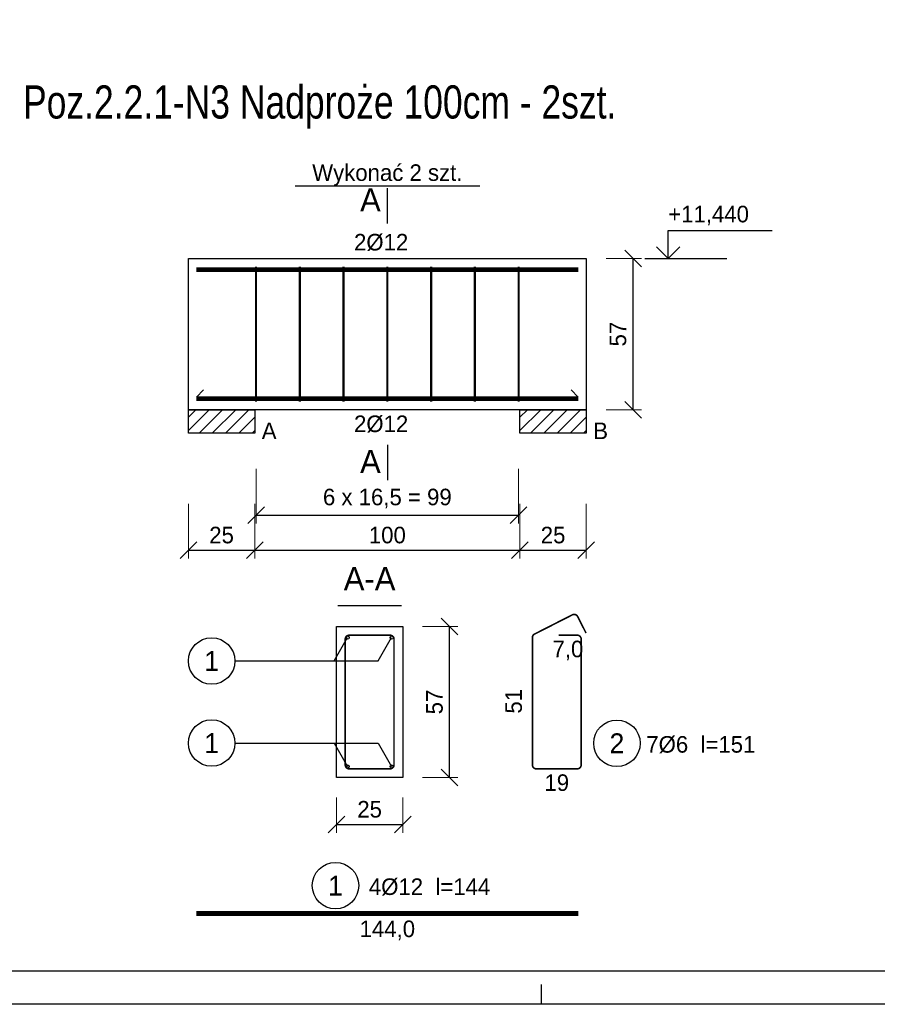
# Model space of a CAD drawing. Header units: millimetres. Extents: x -5773 to -2898, y -9833 to -1081.
# Tile 44 of 53: x -3545 to -3222, y -2885 to -2514. Entities that reach past the tile are written whole.
import ezdxf
from ezdxf.enums import TextEntityAlignment as Align

# ---------------------------------------------------------------- set-up
doc = ezdxf.new("R2010")
doc.units = ezdxf.units.MM
doc.header["$LTSCALE"] = 25
for name, color, linetype in [('BA_pdz', 2, 'Continuous'), ('BA_ram', 2, 'Continuous'), ('BA_txg', 3, 'Continuous')]:
    doc.layers.add(name, color=color, linetype=linetype)
doc.styles.add('BIKTG', font='bikromsw.shx', dxfattribs={"width": 0.85})
doc.styles.add('SPECBUD_TXT', font='txt')
doc.dimstyles.new('SPECBUD', dxfattribs={"dimscale": 25, "dimtxt": 0.25, "dimasz": 0.25, "dimexe": 0.125, "dimexo": 0.3, "dimgap": 0.1, "dimtad": 1, "dimdec": 0, "dimzin": 0, "dimtxsty": 'SPECBUD_TXT', "dimblk": 'OBLIQUE', "dimblk1": 'OBLIQUE', "dimblk2": 'OBLIQUE', "dimcen": 0.1, "dimclrt": 2, "dimadec": 0, "dimazin": 0, "dimtfac": 1, "dimtdec": 4, "dimtofl": 0, "dimtmove": 0, "dimatfit": 3, "dimfxl": 0.7, "dimfxlon": 1, "dimtolj": 1, "dimtzin": 0, "dimlwe": 0, "dimarcsym": 0})
pattern_1 = [(45, (-3490.236693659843, -2552.780092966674), (2.5, -2.5), [])]

# ---------------------------------------------------------------- blocks, each defined once
blk = doc.blocks.new('_OBLIQUE')
at = {"color": 0, "lineweight": -2}
blk.add_line((-0.5, -0.5), (0.5, 0.5), dxfattribs=at)
blk = doc.blocks.new('*D332')
at = {"color": 0, "lineweight": 0, "ltscale": 125}
for p, q in [((-3323.896693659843, -2604.110092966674), (-3310.611693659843, -2604.110092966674)), ((-3323.896693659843, -2661.110092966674), (-3310.611693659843, -2661.110092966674))]:
    blk.add_line(p, q, dxfattribs=at)
at = {"color": 0, "lineweight": -2, "ltscale": 125}
blk.add_line((-3313.736693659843, -2661.110092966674), (-3313.736693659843, -2604.110092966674), dxfattribs=at)
at = {"layer": 'Defpoints', "color": 0}
for p in [(-3331.396693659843, -2604.110092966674), (-3313.736693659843, -2604.110092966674), (-3331.396693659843, -2661.110092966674)]:
    blk.add_point(p, dxfattribs=at)
at = {"color": 0, "lineweight": -2, "xscale": 6.25, "yscale": 6.25, "zscale": 6.25}
for p, rotation in [((-3313.736693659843, -2604.110092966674), 90), ((-3313.736693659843, -2661.110092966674), 270)]:
    blk.add_blockref('_OBLIQUE', p, dxfattribs=dict(at, rotation=rotation))
at = {"color": 2, "insert": (-3319.414984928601, -2632.610092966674), "char_height": 6.25, "attachment_point": 5, "rotation": 90, "style": 'SPECBUD_TXT'}
blk.add_mtext('\\A1;57', dxfattribs=at)
blk = doc.blocks.new('*D333')
at = {"color": 0, "lineweight": 0, "ltscale": 125}
for p, q in [((-3481.396693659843, -2696.590092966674), (-3481.396693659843, -2717.215092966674)), ((-3456.396693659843, -2696.590092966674), (-3456.396693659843, -2717.215092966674))]:
    blk.add_line(p, q, dxfattribs=at)
at = {"color": 0, "lineweight": -2, "ltscale": 125}
blk.add_line((-3481.396693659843, -2714.090092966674), (-3456.396693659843, -2714.090092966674), dxfattribs=at)
at = {"layer": 'Defpoints', "color": 0}
for p in [(-3481.396693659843, -2661.110092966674), (-3456.396693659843, -2661.110092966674), (-3456.396693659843, -2714.090092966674)]:
    blk.add_point(p, dxfattribs=at)
at = {"color": 0, "lineweight": -2, "xscale": 6.25, "yscale": 6.25, "zscale": 6.25, "rotation": 180}
blk.add_blockref('_OBLIQUE', (-3481.396693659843, -2714.090092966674), dxfattribs=at)
at = {"color": 0, "lineweight": -2, "xscale": 6.25, "yscale": 6.25, "zscale": 6.25}
blk.add_blockref('_OBLIQUE', (-3456.396693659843, -2714.090092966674), dxfattribs=at)
at = {"color": 2, "insert": (-3468.896693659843, -2708.399011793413), "char_height": 6.25, "attachment_point": 5, "style": 'SPECBUD_TXT'}
blk.add_mtext('\\A1;25', dxfattribs=at)
blk = doc.blocks.new('*D334')
at = {"color": 0, "lineweight": 0, "ltscale": 125}
for p, q in [((-3456.396693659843, -2696.590092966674), (-3456.396693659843, -2717.215092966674)), ((-3356.396693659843, -2696.590092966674), (-3356.396693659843, -2717.215092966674))]:
    blk.add_line(p, q, dxfattribs=at)
at = {"color": 0, "lineweight": -2, "ltscale": 125}
blk.add_line((-3456.396693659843, -2714.090092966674), (-3356.396693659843, -2714.090092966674), dxfattribs=at)
at = {"layer": 'Defpoints', "color": 0}
for p in [(-3456.396693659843, -2661.110092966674), (-3356.396693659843, -2661.110092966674), (-3356.396693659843, -2714.090092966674)]:
    blk.add_point(p, dxfattribs=at)
at = {"color": 0, "lineweight": -2, "xscale": 6.25, "yscale": 6.25, "zscale": 6.25, "rotation": 180}
blk.add_blockref('_OBLIQUE', (-3456.396693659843, -2714.090092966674), dxfattribs=at)
at = {"color": 0, "lineweight": -2, "xscale": 6.25, "yscale": 6.25, "zscale": 6.25}
blk.add_blockref('_OBLIQUE', (-3356.396693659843, -2714.090092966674), dxfattribs=at)
at = {"color": 2, "insert": (-3406.396693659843, -2708.399011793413), "char_height": 6.25, "attachment_point": 5, "style": 'SPECBUD_TXT'}
blk.add_mtext('\\A1;100', dxfattribs=at)
blk = doc.blocks.new('*D335')
at = {"color": 0, "lineweight": 0, "ltscale": 125}
for p, q in [((-3356.396693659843, -2696.590092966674), (-3356.396693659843, -2717.215092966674)), ((-3331.396693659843, -2696.590092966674), (-3331.396693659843, -2717.215092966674))]:
    blk.add_line(p, q, dxfattribs=at)
at = {"color": 0, "lineweight": -2, "ltscale": 125}
blk.add_line((-3356.396693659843, -2714.090092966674), (-3331.396693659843, -2714.090092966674), dxfattribs=at)
at = {"layer": 'Defpoints', "color": 0}
for p in [(-3356.396693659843, -2661.110092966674), (-3331.396693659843, -2661.110092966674), (-3331.396693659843, -2714.090092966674)]:
    blk.add_point(p, dxfattribs=at)
at = {"color": 0, "lineweight": -2, "xscale": 6.25, "yscale": 6.25, "zscale": 6.25, "rotation": 180}
blk.add_blockref('_OBLIQUE', (-3356.396693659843, -2714.090092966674), dxfattribs=at)
at = {"color": 0, "lineweight": -2, "xscale": 6.25, "yscale": 6.25, "zscale": 6.25}
blk.add_blockref('_OBLIQUE', (-3331.396693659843, -2714.090092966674), dxfattribs=at)
at = {"color": 2, "insert": (-3343.896693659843, -2708.399011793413), "char_height": 6.25, "attachment_point": 5, "style": 'SPECBUD_TXT'}
blk.add_mtext('\\A1;25', dxfattribs=at)
blk = doc.blocks.new('*D336')
at = {"color": 0, "lineweight": 0, "ltscale": 125}
for p, q in [((-3455.896693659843, -2683.350092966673), (-3455.896693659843, -2703.975092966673)), ((-3356.896693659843, -2683.350092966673), (-3356.896693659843, -2703.975092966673))]:
    blk.add_line(p, q, dxfattribs=at)
at = {"color": 0, "lineweight": -2, "ltscale": 125}
blk.add_line((-3455.896693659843, -2700.850092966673), (-3356.896693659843, -2700.850092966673), dxfattribs=at)
at = {"layer": 'Defpoints', "color": 0}
for p in [(-3455.896693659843, -2661.110092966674), (-3356.896693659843, -2661.110092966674), (-3356.896693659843, -2700.850092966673)]:
    blk.add_point(p, dxfattribs=at)
at = {"color": 0, "lineweight": -2, "xscale": 6.25, "yscale": 6.25, "zscale": 6.25, "rotation": 180}
blk.add_blockref('_OBLIQUE', (-3455.896693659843, -2700.850092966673), dxfattribs=at)
at = {"color": 0, "lineweight": -2, "xscale": 6.25, "yscale": 6.25, "zscale": 6.25}
blk.add_blockref('_OBLIQUE', (-3356.896693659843, -2700.850092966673), dxfattribs=at)
at = {"color": 2, "insert": (-3406.396693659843, -2694.594124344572), "char_height": 6.25, "attachment_point": 5, "style": 'SPECBUD_TXT'}
blk.add_mtext('\\A1;6 x 16,5 = 99', dxfattribs=at)
blk = doc.blocks.new('*D337')
at = {"color": 0, "lineweight": 0, "ltscale": 125}
for p, q in [((-3393.076693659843, -2742.820092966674), (-3379.791693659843, -2742.820092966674)), ((-3393.076693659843, -2799.820092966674), (-3379.791693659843, -2799.820092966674))]:
    blk.add_line(p, q, dxfattribs=at)
at = {"color": 0, "lineweight": -2, "ltscale": 125}
blk.add_line((-3382.916693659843, -2799.820092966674), (-3382.916693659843, -2742.820092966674), dxfattribs=at)
at = {"layer": 'Defpoints', "color": 0}
for p in [(-3400.576693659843, -2742.820092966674), (-3382.916693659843, -2742.820092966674), (-3400.576693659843, -2799.820092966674)]:
    blk.add_point(p, dxfattribs=at)
at = {"color": 0, "lineweight": -2, "xscale": 6.25, "yscale": 6.25, "zscale": 6.25}
for p, rotation in [((-3382.916693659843, -2742.820092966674), 90), ((-3382.916693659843, -2799.820092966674), 270)]:
    blk.add_blockref('_OBLIQUE', p, dxfattribs=dict(at, rotation=rotation))
at = {"color": 2, "insert": (-3388.594984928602, -2771.320092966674), "char_height": 6.25, "attachment_point": 5, "rotation": 90, "style": 'SPECBUD_TXT'}
blk.add_mtext('\\A1;57', dxfattribs=at)
blk = doc.blocks.new('*D338')
at = {"color": 0, "lineweight": 0, "ltscale": 125}
for p, q in [((-3425.576693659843, -2807.320092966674), (-3425.576693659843, -2820.605092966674)), ((-3400.576693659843, -2807.320092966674), (-3400.576693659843, -2820.605092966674))]:
    blk.add_line(p, q, dxfattribs=at)
at = {"color": 0, "lineweight": -2, "ltscale": 125}
blk.add_line((-3425.576693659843, -2817.480092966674), (-3400.576693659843, -2817.480092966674), dxfattribs=at)
at = {"layer": 'Defpoints', "color": 0}
for p in [(-3425.576693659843, -2799.820092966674), (-3400.576693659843, -2799.820092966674), (-3400.576693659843, -2817.480092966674)]:
    blk.add_point(p, dxfattribs=at)
at = {"color": 0, "lineweight": -2, "xscale": 6.25, "yscale": 6.25, "zscale": 6.25, "rotation": 180}
blk.add_blockref('_OBLIQUE', (-3425.576693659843, -2817.480092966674), dxfattribs=at)
at = {"color": 0, "lineweight": -2, "xscale": 6.25, "yscale": 6.25, "zscale": 6.25}
blk.add_blockref('_OBLIQUE', (-3400.576693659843, -2817.480092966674), dxfattribs=at)
at = {"color": 2, "insert": (-3413.076693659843, -2811.789011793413), "char_height": 6.25, "attachment_point": 5, "style": 'SPECBUD_TXT'}
blk.add_mtext('\\A1;25', dxfattribs=at)

msp = doc.modelspace()

# ---------------------------------------------------------------- hatches: boundary and pattern name
at = {"ltscale": 125}
h = msp.add_hatch(dxfattribs=at)
h.set_pattern_fill('ANSI31', color=256, scale=2.5, style=0)
h.set_pattern_definition(pattern_1)
h.paths.add_polyline_path([(-3481.396693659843, -2669.940092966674), (-3481.396693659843, -2661.110092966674), (-3456.396693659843, -2661.110092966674), (-3456.396693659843, -2669.940092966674), (-3481.396693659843, -2669.940092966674)], is_closed=False)
h = msp.add_hatch(dxfattribs=at)
h.set_pattern_fill('ANSI31', color=256, scale=2.5, style=0)
h.set_pattern_definition(pattern_1)
h.paths.add_polyline_path([(-3356.396693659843, -2669.940092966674), (-3356.396693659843, -2661.110092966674), (-3331.396693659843, -2661.110092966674), (-3331.396693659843, -2669.940092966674), (-3356.396693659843, -2669.940092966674)], is_closed=False)

# ---------------------------------------------------------------- linework, layer by layer
at = {"color": 1, "linetype": 'Continuous', "ltscale": 125}
for p, q in [((-3441.206693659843, -2576.710092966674), (-3371.576693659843, -2576.710092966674)), ((-3406.396693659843, -2590.860092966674), (-3406.396693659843, -2577.610092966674)), ((-3309.316693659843, -2604.110092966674), (-3278.406693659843, -2604.110092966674)), ((-3478.396693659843, -2656.310092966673), (-3475.746693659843, -2653.660092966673)), ((-3478.396693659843, -2656.310092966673), (-3475.746693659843, -2653.660092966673)), ((-3334.396693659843, -2656.310092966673), (-3337.046693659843, -2653.660092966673)), ((-3334.396693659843, -2656.310092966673), (-3337.046693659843, -2653.660092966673)), ((-3406.396693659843, -2674.360092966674), (-3406.396693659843, -2687.610092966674)), ((-3425.046693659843, -2734.870092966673), (-3401.096693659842, -2734.870092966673))]:
    msp.add_line(p, q, dxfattribs=at)
for points in [[(-3304.906693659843, -2599.690092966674), (-3300.486693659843, -2604.110092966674), (-3296.066693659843, -2599.690092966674), (-3300.486693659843, -2604.110092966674), (-3300.486693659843, -2593.510092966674), (-3261.316693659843, -2593.510092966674)], [(-3481.396693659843, -2669.940092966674), (-3481.396693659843, -2661.110092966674), (-3456.396693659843, -2661.110092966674), (-3456.396693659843, -2669.940092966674)], [(-3356.396693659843, -2669.940092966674), (-3356.396693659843, -2661.110092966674), (-3331.396693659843, -2661.110092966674), (-3331.396693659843, -2669.940092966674)], [(-3463.876693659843, -2755.850092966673), (-3409.876693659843, -2755.850092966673), (-3404.776693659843, -2747.020092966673)], [(-3463.876693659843, -2755.850092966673), (-3426.476693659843, -2755.850092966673), (-3421.376693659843, -2747.020092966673)], [(-3463.876693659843, -2786.790092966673), (-3426.476693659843, -2786.790092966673), (-3421.376693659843, -2795.620092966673)], [(-3463.876693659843, -2786.790092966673), (-3409.876693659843, -2786.790092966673), (-3404.776693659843, -2795.620092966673)]]:
    msp.add_lwpolyline(points, dxfattribs=at)
at = {"color": 2, "linetype": 'Continuous', "ltscale": 125}
for points in [[(-3481.396693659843, -2604.110092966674), (-3331.396693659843, -2604.110092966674), (-3331.396693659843, -2661.110092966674), (-3481.396693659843, -2661.110092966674), (-3481.396693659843, -2604.110092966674)], [(-3425.576693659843, -2742.820092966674), (-3425.576693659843, -2742.820092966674), (-3425.576693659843, -2742.820092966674), (-3400.576693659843, -2742.820092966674), (-3400.576693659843, -2742.820092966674), (-3400.576693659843, -2742.820092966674), (-3400.576693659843, -2742.820092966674), (-3400.576693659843, -2742.820092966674), (-3400.576693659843, -2799.820092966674), (-3400.576693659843, -2799.820092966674), (-3425.576693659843, -2799.820092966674), (-3425.576693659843, -2799.820092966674), (-3425.576693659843, -2742.820092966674), (-3425.576693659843, -2742.820092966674), (-3425.576693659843, -2742.820092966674)]]:
    msp.add_lwpolyline(points, dxfattribs=at)
at = {"color": 3, "linetype": 'Continuous', "ltscale": 125}
for points, const_width in [([(-3334.396693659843, -2608.310092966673), (-3334.396693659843, -2608.310092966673), (-3334.396693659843, -2608.310092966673), (-3334.396693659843, -2608.310092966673), (-3334.396693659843, -2608.310092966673), (-3334.396693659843, -2608.310092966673), (-3478.396693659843, -2608.310092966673), (-3478.396693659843, -2608.310092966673), (-3478.396693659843, -2608.310092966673), (-3478.396693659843, -2608.310092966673), (-3478.396693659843, -2608.310092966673), (-3478.396693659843, -2608.310092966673)], 1.77), ([(-3334.396693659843, -2608.310092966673), (-3334.396693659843, -2608.310092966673), (-3334.396693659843, -2608.310092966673), (-3334.396693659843, -2608.310092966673), (-3334.396693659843, -2608.310092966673), (-3334.396693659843, -2608.310092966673), (-3478.396693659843, -2608.310092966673), (-3478.396693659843, -2608.310092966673), (-3478.396693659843, -2608.310092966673), (-3478.396693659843, -2608.310092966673), (-3478.396693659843, -2608.310092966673), (-3478.396693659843, -2608.310092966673)], 1.77), ([(-3455.896693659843, -2658.110092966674), (-3455.896693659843, -2607.110092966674)], 0.83), ([(-3439.396693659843, -2658.110092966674), (-3439.396693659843, -2607.110092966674)], 0.83), ([(-3422.896693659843, -2658.110092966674), (-3422.896693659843, -2607.110092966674)], 0.83), ([(-3406.396693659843, -2658.110092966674), (-3406.396693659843, -2607.110092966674)], 0.83), ([(-3389.896693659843, -2658.110092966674), (-3389.896693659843, -2607.110092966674)], 0.83), ([(-3373.396693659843, -2658.110092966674), (-3373.396693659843, -2607.110092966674)], 0.83), ([(-3356.896693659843, -2658.110092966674), (-3356.896693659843, -2607.110092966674)], 0.83), ([(-3334.396693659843, -2656.910092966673), (-3334.396693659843, -2656.910092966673), (-3334.396693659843, -2656.910092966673), (-3334.396693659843, -2656.910092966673), (-3334.396693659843, -2656.910092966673), (-3334.396693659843, -2656.910092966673), (-3478.396693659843, -2656.910092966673), (-3478.396693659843, -2656.910092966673), (-3478.396693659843, -2656.910092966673), (-3478.396693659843, -2656.910092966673), (-3478.396693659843, -2656.910092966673), (-3478.396693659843, -2656.910092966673)], 1.77), ([(-3334.396693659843, -2656.910092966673), (-3334.396693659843, -2656.910092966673), (-3334.396693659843, -2656.910092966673), (-3334.396693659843, -2656.910092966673), (-3334.396693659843, -2656.910092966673), (-3334.396693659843, -2656.910092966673), (-3478.396693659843, -2656.910092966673), (-3478.396693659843, -2656.910092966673), (-3478.396693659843, -2656.910092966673), (-3478.396693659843, -2656.910092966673), (-3478.396693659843, -2656.910092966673), (-3478.396693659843, -2656.910092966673)], 1.77), ([(-3334.396693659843, -2851.060092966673), (-3334.396693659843, -2851.060092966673), (-3334.396693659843, -2851.060092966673), (-3334.396693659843, -2851.060092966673), (-3334.396693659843, -2851.060092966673), (-3334.396693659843, -2851.060092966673), (-3478.396693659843, -2851.060092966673), (-3478.396693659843, -2851.060092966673), (-3478.396693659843, -2851.060092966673), (-3478.396693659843, -2851.060092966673), (-3478.396693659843, -2851.060092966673), (-3478.396693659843, -2851.060092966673)], 1.77)]:
    msp.add_lwpolyline(points, dxfattribs=dict(at, const_width=const_width))
at = {"color": 7, "linetype": 'Continuous', "ltscale": 125}
for points in [[(-3481.396693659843, -2669.940092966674), (-3481.396693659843, -2661.110092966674), (-3456.396693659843, -2661.110092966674), (-3456.396693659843, -2669.940092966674)], [(-3356.396693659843, -2669.940092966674), (-3356.396693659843, -2661.110092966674), (-3331.396693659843, -2661.110092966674), (-3331.396693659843, -2669.940092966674)]]:
    msp.add_lwpolyline(points, close=True, dxfattribs=at)
at = {"color": 3, "linetype": 'Continuous', "ltscale": 125, "const_width": 0.6}
for points in [[(-3341.806693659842, -2746.120092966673), (-3334.806693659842, -2746.120092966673, -0.414213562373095), (-3333.306693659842, -2747.620092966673), (-3333.306693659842, -2795.020092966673, -0.414213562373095), (-3334.806693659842, -2796.520092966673), (-3350.206693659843, -2796.520092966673, -0.414213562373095), (-3351.706693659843, -2795.020092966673), (-3351.706693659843, -2747.04323488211, -0.2821140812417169), (-3350.881795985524, -2745.6975994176), (-3336.646693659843, -2738.450092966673, -0.4098814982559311), (-3334.626693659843, -2739.100092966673), (-3331.456693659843, -2745.340092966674)], [(-3412.376693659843, -2746.120092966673), (-3405.376693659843, -2746.120092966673, -0.414213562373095), (-3403.876693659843, -2747.620092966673), (-3403.876693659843, -2795.020092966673, -0.414213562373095), (-3405.376693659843, -2796.520092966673), (-3420.776693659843, -2796.520092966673, -0.414213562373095), (-3422.276693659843, -2795.020092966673), (-3422.276693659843, -2747.620092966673, -0.414213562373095), (-3420.776693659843, -2746.120092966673), (-3405.376693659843, -2746.120092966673, -0.414213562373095), (-3403.876693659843, -2747.620092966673), (-3403.876693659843, -2754.620092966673)]]:
    msp.add_lwpolyline(points, format="xyb", dxfattribs=at)
at = {"color": 1, "linetype": 'Continuous', "ltscale": 125}
for centre in [(-3472.636693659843, -2755.850092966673), (-3472.636693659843, -2786.790092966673), (-3319.826693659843, -2786.880092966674), (-3425.936693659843, -2840.540092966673)]:
    msp.add_circle(centre, 8.76, dxfattribs=at)
at = {"color": 3, "linetype": 'Continuous', "ltscale": 125}
for centre in [(-3421.376693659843, -2747.020092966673), (-3404.776693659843, -2747.020092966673), (-3421.376693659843, -2795.620092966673), (-3404.776693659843, -2795.620092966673)]:
    msp.add_circle(centre, 0.6, dxfattribs=at)
at = {"layer": 'BA_pdz', "color": 1}
msp.add_line((-3348.262199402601, -2885.295775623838), (-3348.262199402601, -2877.795775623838), dxfattribs=at)
at = {"layer": 'BA_ram', "color": 1}
msp.add_lwpolyline([(-3948.262199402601, -2885.295775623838), (-3948.262199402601, -2142.795775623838), (-2898.262199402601, -2142.795775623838), (-2898.262199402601, -2885.295775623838)], close=True, dxfattribs=at)
at = {"layer": 'BA_ram'}
msp.add_lwpolyline([(-3898.262199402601, -2872.795775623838), (-3898.262199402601, -2155.295775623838), (-2910.762199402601, -2155.295775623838), (-2910.762199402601, -2872.795775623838)], close=True, dxfattribs=at)

# ---------------------------------------------------------------- texts
at = {"color": 2, "ltscale": 125, "style": 'SPECBUD_TXT'}
for s, height, p in [('Wykonać 2 szt.', 6.25, (-3406.396693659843, -2576.710092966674)), ('A-A', 8.75, (-3413.076693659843, -2731.820092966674))]:
    msp.add_text(s, height=height, dxfattribs=at).set_placement(p, align=Align.BOTTOM_CENTER)
msp.add_text('A', height=8.75, dxfattribs=at).set_placement((-3408.866693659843, -2577.610092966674), align=Align.TOP_RIGHT)
for s, p in [('+11,440', (-3300.486693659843, -2584.210092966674)), ('2Ø12', (-3418.956693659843, -2594.810092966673)), ('2Ø12', (-3418.956693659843, -2663.290092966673)), ('A', (-3453.746693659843, -2665.940092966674)), ('B', (-3328.746693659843, -2665.940092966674)), (' 7Ø6  l=151', (-3311.066693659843, -2784.160092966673))]:
    msp.add_text(s, height=6.25, dxfattribs=at).set_placement(p, align=Align.TOP_LEFT)
msp.add_text('A', height=8.75, dxfattribs=at).set_placement((-3408.866693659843, -2687.610092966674), align=Align.BOTTOM_RIGHT)
for s, p in [('7,0', (-3338.306693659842, -2748.190092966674)), ('19', (-3342.506693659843, -2798.590092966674)), (' 4Ø12  l=144', (-3391.636693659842, -2837.820092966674)), ('144,0', (-3406.396693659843, -2853.710092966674))]:
    msp.add_text(s, height=6.25, dxfattribs=at).set_placement(p, align=Align.TOP_CENTER)
for s, p in [('1', (-3472.636693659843, -2755.850092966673)), ('1', (-3472.636693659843, -2786.790092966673)), ('2', (-3319.826693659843, -2786.880092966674)), ('1', (-3425.936693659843, -2840.540092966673))]:
    msp.add_text(s, height=7.5, dxfattribs=at).set_placement(p, align=Align.MIDDLE_CENTER)
msp.add_text('51', height=6.25, rotation=90, dxfattribs=at).set_placement((-3353.776693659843, -2771.030092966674), align=Align.BOTTOM_CENTER)
at = {"layer": 'BA_txg', "style": 'BIKTG', "width": 0.8}
msp.add_text('Poz.2.2.1-N3 Nadproże 100cm - 2szt.', height=12.5, dxfattribs=at).set_placement((-3543.767097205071, -2551.316798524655))

# ---------------------------------------------------------------- dimensions: what is measured, and where the dimension line sits
at = {"color": 1, "ltscale": 125}
for base, p1, p2, picture, middle in [((-3313.736693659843, -2604.110092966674), (-3331.396693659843, -2661.110092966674), (-3331.396693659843, -2604.110092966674), '*D332', (-3319.414984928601, -2632.610092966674)), ((-3382.916693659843, -2742.820092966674), (-3400.576693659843, -2799.820092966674), (-3400.576693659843, -2742.820092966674), '*D337', (-3388.594984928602, -2771.320092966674))]:
    dim = msp.add_linear_dim(base=base, p1=p1, p2=p2, angle=90, dimstyle='SPECBUD', override={"dimblk1": 'OBLIQUE', "dimblk2": 'OBLIQUE', "dimsah": 1}, dxfattribs=at)
    dim.commit()
    dim.dimension.update_dxf_attribs({"geometry": picture, "text_midpoint": middle})
for base, p1, p2, picture, middle in [((-3456.396693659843, -2714.090092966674), (-3481.396693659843, -2661.110092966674), (-3456.396693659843, -2661.110092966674), '*D333', (-3468.896693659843, -2708.399011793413)), ((-3356.396693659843, -2714.090092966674), (-3456.396693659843, -2661.110092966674), (-3356.396693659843, -2661.110092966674), '*D334', (-3406.396693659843, -2708.399011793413)), ((-3331.396693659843, -2714.090092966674), (-3356.396693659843, -2661.110092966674), (-3331.396693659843, -2661.110092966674), '*D335', (-3343.896693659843, -2708.399011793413)), ((-3400.576693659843, -2817.480092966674), (-3425.576693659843, -2799.820092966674), (-3400.576693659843, -2799.820092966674), '*D338', (-3413.076693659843, -2811.789011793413))]:
    dim = msp.add_linear_dim(base=base, p1=p1, p2=p2, dimstyle='SPECBUD', override={"dimblk1": 'OBLIQUE', "dimblk2": 'OBLIQUE', "dimsah": 1}, dxfattribs=at)
    dim.commit()
    dim.dimension.update_dxf_attribs({"geometry": picture, "text_midpoint": middle})
dim = msp.add_linear_dim(base=(-3356.896693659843, -2700.850092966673), p1=(-3455.896693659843, -2661.110092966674), p2=(-3356.896693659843, -2661.110092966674), text='6 x 16,5 = 99', dimstyle='SPECBUD', override={"dimblk1": 'OBLIQUE', "dimblk2": 'OBLIQUE', "dimsah": 1}, dxfattribs=at)
dim.commit()
dim.dimension.update_dxf_attribs({"geometry": '*D336', "text_midpoint": (-3406.396693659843, -2694.594124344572)})

doc.saveas('drawing.dxf')
